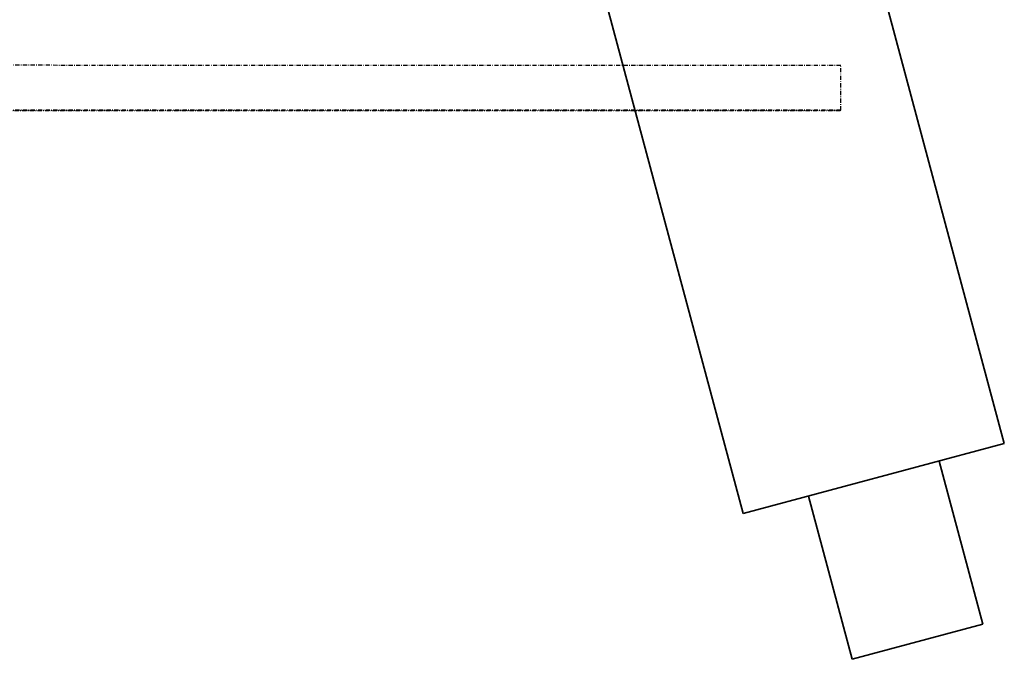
# Model space of a CAD drawing. Header units: millimetres. Extents: x -28761 to 4793, y -4271 to 20239.
# Tile 108 of 256: x -648 to -65, y -199 to 179. Entities that reach past the tile are written whole.
import ezdxf

# ---------------------------------------------------------------- set-up
doc = ezdxf.new("R2010")
doc.units = ezdxf.units.MM
doc.header["$MEASUREMENT"] = 0
doc.linetypes.add('Čerchovaná M', pattern=[4.5, 2.5, -0.85, 0.3, -0.85])
doc.layers.add('5._POHLED ZÁPADNÍ_1_Nové_Konstrukce - nosné', color=7, linetype='Continuous')
doc.layers.add('5._POHLED ZÁPADNÍ_1_TZB - elektroinstalace', color=7, linetype='Continuous')

msp = doc.modelspace()

# ---------------------------------------------------------------- linework, layer by layer
at = {"layer": '5._POHLED ZÁPADNÍ_1_Nové_Konstrukce - nosné', "color": 1, "linetype": 'Čerchovaná M', "lineweight": 25}
for p, q in [((-161.68, 125.55), (-10060.06, 127.04)), ((-161.68, 125.46), (-10060.06, 126.95))]:
    msp.add_line(p, q, dxfattribs=at)
at = {"layer": '5._POHLED ZÁPADNÍ_1_Nové_Konstrukce - nosné', "color": 1, "linetype": 'Čerchovaná M', "lineweight": 25, "flags": 128}
for points in [[(-161.67, 152.11), (-10060.05, 153.6)], [(-161.68, 125.55), (-161.67, 152.11)], [(-10060.06, 126.87), (-161.68, 125.37)]]:
    msp.add_lwpolyline(points, dxfattribs=at)
at = {"layer": '5._POHLED ZÁPADNÍ_1_TZB - elektroinstalace', "color": 92, "linetype": 'Continuous', "lineweight": 35, "true_color": 0x00d700, "flags": 128}
for points in [[(-64.9, -71.7), (-168.43, 314.67)], [(-64.9, -71.7), (-168.43, 314.67)], [(-322.98, 273.26), (-219.45, -113.11)], [(-322.98, 273.26), (-219.45, -113.11)], [(-219.45, -113.11), (-64.9, -71.7)], [(-219.45, -113.11), (-64.9, -71.7)], [(-77.66, -178.64), (-103.54, -82.05)], [(-77.66, -178.64), (-103.54, -82.05)], [(-180.81, -102.76), (-154.93, -199.35)], [(-180.81, -102.76), (-154.93, -199.35)], [(-77.66, -178.64), (-154.93, -199.35)], [(-77.66, -178.64), (-154.93, -199.35)]]:
    msp.add_lwpolyline(points, dxfattribs=at)

doc.saveas('drawing.dxf')
